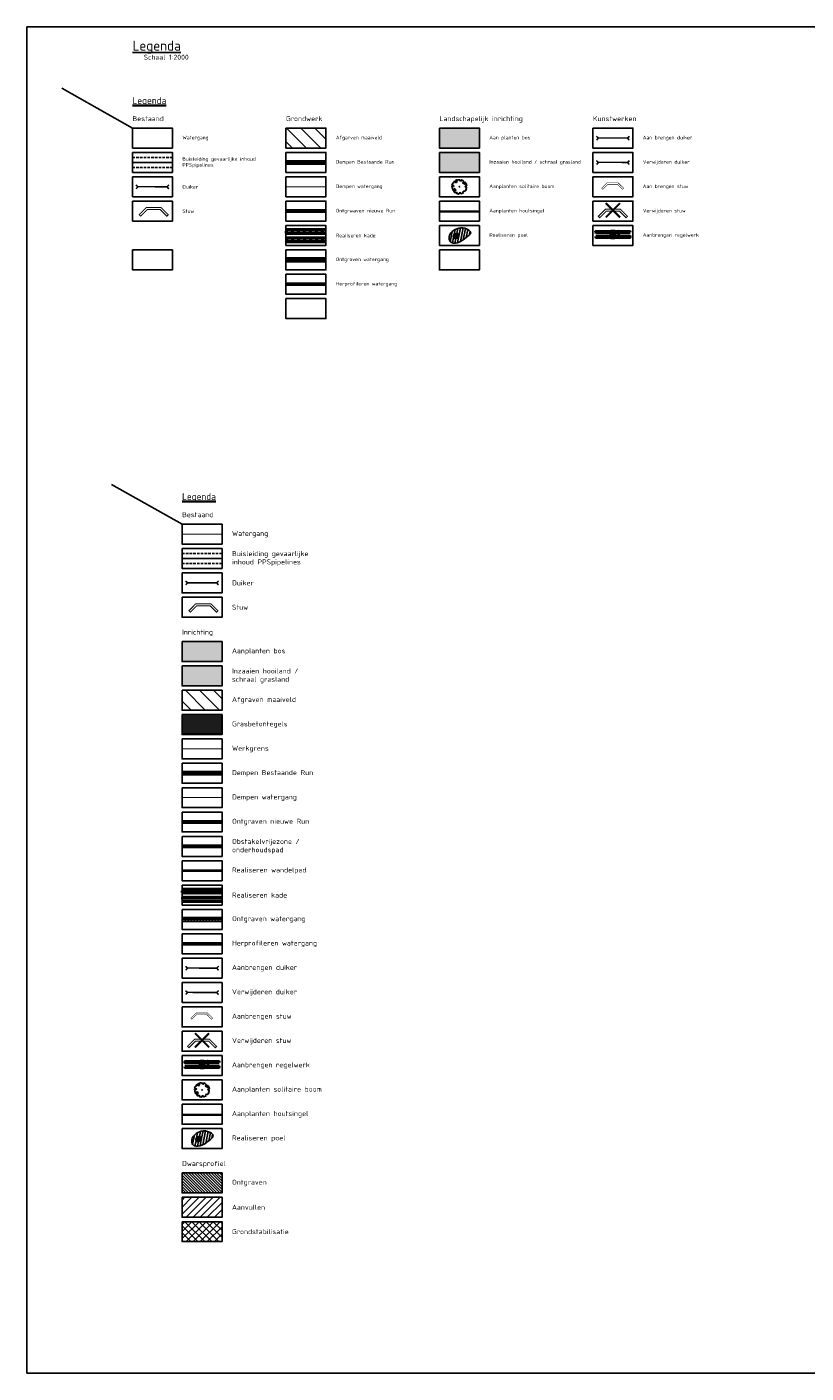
# Model space of a CAD drawing. Header units: metres. Extents: x -3 to 311477, y 0 to 754107.
# Tile 80 of 82: x 158932 to 159712, y 375604 to 376953. Entities that reach past the tile are written whole.
import ezdxf

# ---------------------------------------------------------------- set-up
doc = ezdxf.new("R2010")
doc.units = ezdxf.units.M
for name, pattern in [('ACAD_ISO05W100', [33, 24, -3, 0, -3, 0, -3]), ('CENTER', [2, 1.25, -0.25, 0.25, -0.25]), ('DASHED2', [0.375, 0.25, -0.125]), ('VH-RIJWIELPADBAND', [20, 8, -2, 2, -2, 0, -2, 2, -2])]:
    doc.linetypes.add(name, pattern=pattern)
for name, color, linetype, lineweight in [('B-WA-GW-TALUDARCERING-S', 90, 'Continuous', 25), ('B-WA-GW-TALUDARCERING_KORT-G', 90, 'Continuous', 18), ('B-WA-GW-TALUDARCERING_LANG-G', 90, 'Continuous', 18), ('B-XX-KW-KUNSTWERK_DUIKER-G', 170, 'Continuous', 18), ('N-GV-GW-CUNET-WERK-A', 92, 'Continuous', 18), ('N-WE-GW-TALUD-GD', 90, 'Continuous', 50), ('N-XX-BC-BETONVORM-G', 50, 'Continuous', 50), ('N-XX-BC-BETONVORM-V', 254, 'Continuous', 18), ('N-XX-GW-GROND_STEEN-WERK-A-2000', 7, 'Continuous', 18), ('N-XX-GW-GROND_TEELAARDE-WERK-A-200', 7, 'Continuous', 18), ('N-XX-GW-TALUDARCERING_KORT-G', 90, 'Continuous', 50), ('N-XX-KW-KUNSTWERK_BRUG-G', 170, 'Continuous', 35), ('N-XX-KW-KUNSTWERK_STUW-G', 170, 'Continuous', 35), ('N-XX-RI-PERSLEIDING_GEMAAL_BESTURINGSKAST-G', 210, 'Continuous', 35), ('N-XX-VH-VERHARDING_GRASBETONSTEEN-A-200', 72, 'Continuous', 18), ('X-XX-AL-TEKENBLAD_VERKLARING-T25', 7, 'Continuous', 25), ('X-XX-AL-TEKENBLAD_VERKLARING-T35', 3, 'Continuous', 35)]:
    doc.layers.add(name, color=color, linetype=linetype, lineweight=lineweight)
for name, color, linetype in [('C_Duiker_Nog aan te leggen_L', 7, 'Continuous'), ('D_KLE_BUISLEIDING GEVAARLIJKE INHOUD_PPS PIPELINES', 7, 'Continuous'), ('Salamanderpoel-Talud', 6, 'Continuous'), ('X-XX-AL-VERWIJZING-(W)-s', 7, 'Continuous')]:
    doc.layers.add(name, color=color, linetype=linetype)
for name, color, linetype, lineweight, true_color in [('Meest waarschijnlijk tracé', 150, 'Continuous', 18, 0x007fff), ('N-XX-GR-STRUWEEL-G', 7, 'BATTING', 35, 0x4c3900), ('V-WE-AM-AS_WATERGANG_SLOOT-G', 1, 'DASHED2', 18, 0xff0000), ('Wandelpad', 30, 'ACAD_ISO05W100', 13, 0xff7f00)]:
    doc.layers.add(name, color=color, linetype=linetype, lineweight=lineweight, true_color=true_color)
for name, color, linetype, true_color in [('N-Herprofileren', 7, 'Continuous', 0x6bb5ff), ('N-KLEUR_talud', 7, 'Continuous', 0xa57500), ('N-KLEUR_water', 150, 'Continuous', 0x007fff), ('N-XX-GR-BEEK-BEGELEIDEND-BOS-G', 7, 'Continuous', 0x45a93d), ('N-XX-GR-KRAP-BEEK-BEGELEIDEND-BOS-G', 7, 'Continuous', 0x296524), ('N-XX-GR-VOCHTIG-HOOILAND-G', 7, 'Continuous', 0xb0d85f), ('Onderhoudspad hatch', 7, 'Continuous', 0x964b00), ('Salamanderpoel', 7, 'Continuous', 0xb0c7f3), ('Stuw te plaatsen', 30, 'Continuous', 0xff7f00), ('Stuw te verwijdereen', 1, 'Continuous', 0xff0000), ('waterlopen', 7, 'Continuous', 0xbfefff), ('Z_ZZZ_WERKGRENS', 5, 'CENTER', 0x0000ff)]:
    doc.layers.add(name, color=color, linetype=linetype, true_color=true_color)
doc.styles.add('RH-NLCS-A', font='NLCS-ISO.ttf')
doc.linetypes.add('BATTING', pattern='A,0.00254,-2.54,[134,ltypeshp.shx,S=2.54,R=0,X=-2.54,Y=0],-5.08,[134,ltypeshp.shx,S=2.54,R=180,X=2.54,Y=0],-2.54', length=10.16254)
pattern_1 = [(135, (0, 0), (-7.0710678, -7.0710678), [])]

# ---------------------------------------------------------------- blocks, each defined once
blk = doc.blocks.new('SGR-BOOM_06')
at = {"linetype": 'Continuous', "flags": 128}
blk.add_lwpolyline([(2.7, 3.52), (2.53, 3.94), (2.2, 4.06), (1.94, 4.52), (1.27, 4.69), (0.86, 4.52), (1.11, 4.27), (1.06, 3.81), (0.23, 3.98), (0.35, 4.32), (0.18, 4.69), (-0.15, 4.61), (-0.49, 4.69), (-1.15, 4.65), (-1.49, 4.48), (-1.95, 4.57), (-2.54, 4.11), (-2.12, 3.9), (-1.99, 3.64), (-1.58, 3.44), (-1.99, 2.89), (-2.54, 2.77), (-2.92, 3.1), (-2.62, 3.22), (-2.87, 3.86), (-3.63, 3.43), (-4, 3.02), (-3.79, 2.85), (-4, 2.51), (-4.42, 2.35), (-4.72, 2.05), (-5.01, 1.21), (-3.88, 0.92), (-3.71, 0.54), (-4, 0.29), (-4.51, 0.29), (-4.6, 0.56), (-5.09, 0.38), (-4.76, -0.17), (-4.93, -0.38), (-4.72, -0.54), (-4.88, -1.01), (-4.53, -1.18), (-4.72, -1.55), (-4.42, -1.59), (-4.29, -1.71), (-4.62, -2.11), (-3.92, -2.68), (-3.67, -2.43), (-3.46, -1.97), (-3.63, -1.76), (-3.42, -1.17), (-3.12, -1.34), (-2.79, -1.76), (-2.5, -2.01), (-2.79, -2.81), (-3.42, -2.93), (-3.67, -3.39), (-3.33, -3.77), (-2.83, -3.9), (-2.77, -4.02), (-2.71, -4.15), (-2.33, -3.73), (-1.83, -3.73), (-1.57, -3.9), (-1.7, -4.27), (-1.7, -4.61), (-1.15, -4.74), (-0.61, -4.69), (-0.49, -4.94), (-0.23, -4.65), (0.1, -4.48), (-0.06, -4.01), (0.27, -3.9), (0.77, -4.02), (0.86, -4.61), (1.15, -4.57), (1.44, -4.74), (2.07, -4.23), (2.37, -4.36), (2.32, -4.15), (2.66, -3.98), (2.41, -3.73), (2.11, -3.64), (2.57, -3.23), (2.62, -2.98), (3.16, -2.85), (3.54, -3.06), (3.79, -2.81), (3.77, -2.63), (4.12, -2.63), (4.12, -2.39), (4.46, -2.26), (4.46, -2.05), (4.08, -2.05), (4.54, -1.59), (4.25, -1.42), (4.63, -1.55), (4.75, -1.26), (4.54, -0.92), (4.84, -0.46), (4.67, -0.25), (4.25, -0.25), (3.75, 0.08), (4.08, 0.29), (4.38, 0.84), (4.54, 0.59), (4.88, 0.71), (4.67, 1.43), (4.71, 1.89), (4.5, 1.97), (4.16, 2.64), (3.83, 3.01), (3.37, 2.6), (3.66, 2.43), (3.91, 1.8), (3.54, 1.72), (3.33, 2.14), (2.99, 2.05), (2.66, 2.31), (2.24, 2.51), (2.45, 2.68), (2.32, 2.93), (2.53, 3.18), (2.87, 3.06), (3.16, 3.23)], close=True, dxfattribs=at)
blk.add_circle((0, 0), 0.15)
blk = doc.blocks.new('Te verwijderen stuw')
at = {"layer": 'Stuw te verwijdereen', "color": 253, "const_width": 1}
blk.add_lwpolyline([(-14.6, -6.1), (-13.2, -7.5), (-6.7, -1), (6.7, -1), (13.2, -7.5), (14.6, -6.1), (7.5, 1), (-7.5, 1)], close=True, dxfattribs=at)
at = {"layer": 'Stuw te verwijdereen', "color": 10, "const_width": 2}
for points in [[(7.1, 7.1), (-7.1, -7.1)], [(-7.1, 7.1), (7.1, -7.1)]]:
    blk.add_lwpolyline(points, dxfattribs=at)
blk = doc.blocks.new('Stuw te plaatsen')
at = {"layer": 'Stuw te plaatsen', "color": 0, "const_width": 1}
blk.add_lwpolyline([(-19.9, -14), (-17.4, -15.7), (-9.4, -4.6), (10.4, -1.3), (21.5, -9.4), (23.3, -6.9), (11.1, 1.8), (-11.1, -1.8)], close=True, dxfattribs=at)
blk = doc.blocks.new('Regelwerk')
at = {"layer": 'N-XX-BC-BETONVORM-V', "transparency": 33554687}
h = blk.add_hatch(color=256, dxfattribs=at)
h.dxf.hatch_style = 1
h.paths.add_polyline_path([(155673.4, 377006), (155678.9, 377006.8), (155674.1, 377040.9), (155668.6, 377040.1), (155670.2, 377029.1), (155670, 377029), (155670.1, 377028.6), (155670.2, 377028.7)])
at = {"layer": 'N-XX-BC-BETONVORM-G'}
for points in [[(155669.2, 377040.2), (155668.6, 377040.1), (155670.2, 377029.1), (155670, 377029), (155670.1, 377028.6), (155670.2, 377028.7), (155673.4, 377006), (155674, 377006.1), (155670.8, 377028.7), (155670.7, 377028.7), (155670.6, 377029.1), (155670.8, 377029.1)], [(155678.3, 377006.7), (155678.9, 377006.8), (155674.1, 377040.9), (155673.5, 377040.8), (155675, 377029.7), (155675.2, 377029.8), (155675.2, 377029.4), (155675.1, 377029.3)]]:
    blk.add_lwpolyline(points, close=True, dxfattribs=at)
blk.add_lwpolyline([(155674, 377006.1), (155672.4, 377017.3), (155672.3, 377017.3), (155672.2, 377017.7), (155672.4, 377017.7), (155669.2, 377040.2)], dxfattribs=at)
at = {"layer": 'N-XX-KW-KUNSTWERK_BRUG-G', "lineweight": 50}
blk.add_lwpolyline([(155676.5, 377025.9), (155670.5, 377025), (155671, 377021.1), (155677, 377021.9)], close=True, dxfattribs=at)
for points in [[(155670.5, 377025), (155677, 377021.9)], [(155671.1, 377021.1), (155676.5, 377025.9)]]:
    blk.add_lwpolyline(points, dxfattribs=at)
at = {"layer": 'N-XX-KW-KUNSTWERK_STUW-G', "linetype": 'VH-RIJWIELPADBAND'}
blk.add_lwpolyline([(155670.3, 377028.9), (155675.2, 377029.6)], dxfattribs=at)
at = {"layer": 'N-XX-KW-KUNSTWERK_STUW-G'}
blk.add_lwpolyline([(155675.2, 377029.4), (155670.7, 377028.7), (155670.6, 377029.1), (155675.2, 377029.8)], close=True, dxfattribs=at)
at = {"layer": 'N-XX-RI-PERSLEIDING_GEMAAL_BESTURINGSKAST-G'}
for points in [[(155670, 377028.2), (155670.9, 377028.3), (155670.8, 377029.6), (155669.9, 377029.4)], [(155670.3, 377026.6), (155671.1, 377026.7), (155671, 377028), (155670.1, 377027.9)]]:
    blk.add_lwpolyline(points, close=True, dxfattribs=at)
blk.add_lwpolyline([(155670.7, 377028.7), (155670.6, 377029.1), (155670.8, 377029.1), (155670.7, 377029.5), (155670.2, 377029.4), (155670.3, 377028.3), (155670.9, 377028.4), (155670.8, 377028.7), (155670.7, 377028.7)], dxfattribs=at)
blk = doc.blocks.new('Poel')
at = {"layer": 'Salamanderpoel'}
blk.add_hatch(color=256, dxfattribs=at).paths.add_polyline_path([(3.9, -7.5), (5.1, -6.3), (6.2, -4.9), (7.1, -3.4), (7.8, -1.9), (8.4, -0.3), (8.7, 1.3), (8.7, 2.8), (8.5, 4.2), (7.9, 5.5), (7, 6.7), (5.9, 7.6), (4.5, 8.4), (3, 9), (1.3, 9.4), (-0.4, 9.7), (-2.2, 9.7), (-3.9, 9.6), (-5.5, 9.3), (-7, 8.8), (-7.4, 8.6), (-7.5, 8.6), (-7.6, 8.5), (-7.8, 8.4), (-8.7, 7.8), (-9.6, 7), (-10.5, 6), (-11.4, 5), (-12.2, 3.8), (-12.9, 2.5), (-13.5, 1.1), (-14, -0.3), (-14.3, -1.7), (-14.4, -3), (-14.3, -4.4), (-14, -5.7), (-13.4, -6.9), (-12.6, -8.1), (-11.4, -9), (-9.9, -9.9), (-8.2, -10.5), (-7.2, -10.8), (-6.1, -10.9), (-5, -10.9), (-3.8, -10.9), (-2.6, -10.7), (-1.3, -10.4), (0, -10), (1.3, -9.4), (2.7, -8.6)])
at = {"layer": 'Salamanderpoel-Talud'}
h = blk.add_hatch(dxfattribs=at)
h.set_pattern_fill('TZO-KLEI,_O', color=256, scale=5000)
h.set_pattern_definition([(78.651337, (-182639.175, 148734.098), (-9.80447882, 1.9677894), [])])
edge = h.paths.add_edge_path()
edge.add_spline(control_points=[(-31.2, -7.2), (-31.4, -0.5), (-23.9, 15.7), (0.7, 30.6), (29.6, 35.3), (66, 13.1), (30.7, -10.8), (11.1, -29.9), (-27.1, -30.7), (-30.6, -14), (-31.2, -8.7), (-31.2, -7.2)], knot_values=[0, 0, 0, 0, 20.193078, 49.02931, 82.007975, 111.154331, 135.856567, 177.983244, 208.077021, 219.877072, 224.308417, 224.308417, 224.308417, 224.308417], degree=3, periodic=0)
h.paths.add_polyline_path([(1.3, -9.4), (0, -10), (-1.3, -10.4), (-2.6, -10.7), (-3.8, -10.9), (-5, -10.9), (-6.1, -10.9), (-7.2, -10.8), (-8.2, -10.5), (-9.9, -9.9), (-11.4, -9), (-12.6, -8.1), (-13.4, -6.9), (-14, -5.7), (-14.3, -4.4), (-14.4, -3), (-14.3, -1.7), (-14, -0.3), (-13.5, 1.1), (-12.9, 2.5), (-12.2, 3.8), (-11.4, 5), (-10.5, 6), (-9.6, 7), (-8.7, 7.8), (-7.8, 8.4), (-7.6, 8.5), (-7.5, 8.6), (-7.4, 8.6), (-7, 8.8), (-5.5, 9.3), (-3.9, 9.6), (-2.2, 9.7), (-0.4, 9.7), (1.3, 9.4), (3, 9), (4.5, 8.4), (5.9, 7.6), (7, 6.7), (7.9, 5.5), (8.5, 4.2), (8.7, 2.8), (8.7, 1.3), (8.4, -0.3), (7.8, -1.9), (7.1, -3.4), (6.2, -4.9), (5.1, -6.3), (3.9, -7.5), (2.7, -8.6)], flags=16)
for p, q in [((-11.1, -0.3), (-13.7, 0.5)), ((-7.4, 0.5), (-12.5, 3.3)), ((-8.3, 3.7), (-10.8, 5.7)), ((-4.9, 2.2), (-8.7, 7.8)), ((-4.9, 6), (-6, 9.1)), ((-2.5, 3), (-3, 9.7)), ((-0.6, 5.9), (0, 9.6)), ((-0.1, 0.8), (8.7, 2.9)), ((0, 0), (7.4, -2.9)), ((3, 4.4), (6.5, 7.1)), ((4.2, 0.3), (8.4, -0.1)), ((-9.3, -2.8), (-14.3, -2.4)), ((-11.6, -4.8), (-14.1, -5.4)), ((-8.4, -4.8), (-12.6, -8)), ((-8.9, -7.4), (-10.2, -9.7)), ((-6.1, -4.6), (-7.4, -10.7)), ((-4.6, -7.4), (-4.4, -10.9)), ((-3.2, -3.1), (-1.5, -10.4)), ((-1, -1.8), (3.8, -7.7)), ((-0.2, -5.9), (1.3, -9.4)), ((2.8, -3.1), (5.8, -5.4))]:
    blk.add_line(p, q, dxfattribs=at)
blk.add_lwpolyline([(1.3, -9.4), (0, -10), (-1.3, -10.4), (-2.6, -10.7), (-3.8, -10.9), (-5, -10.9), (-6.1, -10.9), (-7.2, -10.8), (-8.2, -10.5), (-9.9, -9.9), (-11.4, -9), (-12.6, -8.1), (-13.4, -6.9), (-14, -5.7), (-14.3, -4.4), (-14.4, -3), (-14.3, -1.7), (-14, -0.3), (-13.5, 1.1), (-12.9, 2.5), (-12.2, 3.8), (-11.4, 5), (-10.5, 6), (-9.6, 7), (-8.7, 7.8), (-7.8, 8.4), (-7.6, 8.5), (-7.5, 8.6), (-7.4, 8.6), (-7, 8.8), (-5.5, 9.3), (-3.9, 9.6), (-2.2, 9.7), (-0.4, 9.7), (1.3, 9.4), (3, 9), (4.5, 8.4), (5.9, 7.6), (7, 6.7), (7.9, 5.5), (8.5, 4.2), (8.7, 2.8), (8.7, 1.3), (8.4, -0.3), (7.8, -1.9), (7.1, -3.4), (6.2, -4.9), (5.1, -6.3), (3.9, -7.5), (2.7, -8.6), (1.3, -9.4)], close=True, dxfattribs=at)
blk.add_lwpolyline([(3, 9), (-1, 2.2)], dxfattribs=at)
at = {"layer": 'Salamanderpoel-Talud', "start_tangent": (-0.031762, 0.999495), "end_tangent": (-0.031762, 0.999495)}
blk.add_spline([(-31.2, -7.2), (-24, 11.6), (-0.3, 28.1), (32.6, 30.1), (55.5, 12), (38.6, -6), (2.5, -27.7), (-27.2, -22.9), (-30.8, -11.6), (-31.2, -7.2)], degree=3, dxfattribs=at)
at = {"layer": 'Salamanderpoel-Talud'}
blk.add_spline([(-9.4, -3.1), (-7.7, 0.1), (-5.5, 1.8), (-3, 3), (-0.9, 2.1), (0, 0), (-0.6, -1.3), (-3.7, -3.4), (-6.4, -4.7), (-8.5, -4.8), (-9.5, -3.4), (-9.4, -3.1)], degree=3, dxfattribs=at)
blk = doc.blocks.new('*U33')
at = {"layer": 'B-WA-GW-TALUDARCERING_KORT-G'}
for p, q in [((159239.2, 376386.1), (159239.2, 376385.3)), ((159245.2, 376386.1), (159245.2, 376385.3)), ((159251.2, 376386.1), (159251.2, 376385.3)), ((159257.2, 376386.1), (159257.2, 376385.3)), ((159263.2, 376386.1), (159263.2, 376385.3)), ((159269.2, 376386.1), (159269.2, 376385.3)), ((159275.2, 376386.1), (159275.2, 376385.3))]:
    blk.add_line(p, q, dxfattribs=at)
at = {"layer": 'B-WA-GW-TALUDARCERING_LANG-G'}
for p, q in [((159242.2, 376386.1), (159242.2, 376384.4)), ((159248.2, 376386.1), (159248.2, 376384.4)), ((159254.2, 376386.1), (159254.2, 376384.4)), ((159260.2, 376386.1), (159260.2, 376384.4)), ((159266.2, 376386.1), (159266.2, 376384.4)), ((159272.2, 376386.1), (159272.2, 376384.4))]:
    blk.add_line(p, q, dxfattribs=at)
blk = doc.blocks.new('*U34')
at = {"layer": 'B-WA-GW-TALUDARCERING_KORT-G'}
for p, q in [((159239.2, 376382.1), (159239.2, 376383)), ((159245.2, 376382.1), (159245.2, 376383)), ((159251.2, 376382.1), (159251.2, 376383)), ((159257.2, 376382.1), (159257.2, 376383)), ((159263.2, 376382.1), (159263.2, 376383)), ((159269.2, 376382.1), (159269.2, 376383)), ((159275.2, 376382.1), (159275.2, 376383))]:
    blk.add_line(p, q, dxfattribs=at)
at = {"layer": 'B-WA-GW-TALUDARCERING_LANG-G'}
for p, q in [((159242.2, 376382.1), (159242.2, 376383.9)), ((159248.2, 376382.1), (159248.2, 376383.9)), ((159254.2, 376382.1), (159254.2, 376383.9)), ((159260.2, 376382.1), (159260.2, 376383.9)), ((159266.2, 376382.1), (159266.2, 376383.9)), ((159272.2, 376382.1), (159272.2, 376383.9))]:
    blk.add_line(p, q, dxfattribs=at)

msp = doc.modelspace()

# ---------------------------------------------------------------- hatches: boundary and pattern name
at = {"layer": 'N-GV-GW-CUNET-WERK-A'}
h = msp.add_hatch(dxfattribs=at)
h.set_pattern_fill('AGW-WERK_ONTGRAVEN-SO', color=256, scale=0.2, pattern_type=2)
h.set_pattern_definition([(135, (0, -73.2), (-1.414213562, -1.414213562), [])])
h.paths.add_polyline_path([(159087.2, 375804.8), (159087.2, 375784.8), (159127.2, 375784.8), (159127.2, 375804.8)])
at = {"layer": 'N-Herprofileren'}
h = msp.add_hatch(color=256, dxfattribs=at)
h.dxf.hatch_style = 1
h.paths.add_polyline_path([(159087.2, 376035.4), (159127.2, 376035.4), (159127.2, 376033.4), (159087.2, 376033.4)])
at = {"layer": 'N-KLEUR_talud'}
h = msp.add_hatch(color=256, dxfattribs=at)
h.dxf.hatch_style = 1
h.paths.add_polyline_path([(159087.2, 376089.2), (159127.2, 376089.2), (159127.2, 376077.2), (159087.2, 376077.2)])
at = {"layer": 'N-KLEUR_water'}
h = msp.add_hatch(color=256, dxfattribs=at)
h.dxf.hatch_style = 1
h.paths.add_polyline_path([(159087.2, 376060.8), (159127.2, 376060.8), (159127.2, 376056.8), (159087.2, 376056.8)])
at = {"layer": 'N-XX-GR-BEEK-BEGELEIDEND-BOS-G'}
h = msp.add_hatch(color=256, dxfattribs=at)
h.dxf.hatch_style = 1
h.paths.add_polyline_path([(159345.1, 376851.6), (159345.1, 376831.6), (159385.1, 376831.6), (159385.1, 376851.6)])
h = msp.add_hatch(color=256, dxfattribs=at)
h.dxf.hatch_style = 1
h.paths.add_polyline_path([(159087.2, 376337.2), (159087.2, 376317.2), (159127.2, 376317.2), (159127.2, 376337.2)])
at = {"layer": 'N-XX-GR-VOCHTIG-HOOILAND-G'}
h = msp.add_hatch(color=256, dxfattribs=at)
h.dxf.hatch_style = 1
h.paths.add_polyline_path([(159345.1, 376827.2), (159345.1, 376807.2), (159385.1, 376807.2), (159385.1, 376827.2)])
h = msp.add_hatch(color=256, dxfattribs=at)
h.dxf.hatch_style = 1
h.paths.add_polyline_path([(159087.2, 376312.8), (159087.2, 376292.8), (159127.2, 376292.8), (159127.2, 376312.8)])
at = {"layer": 'N-XX-GW-GROND_STEEN-WERK-A-2000'}
h = msp.add_hatch(dxfattribs=at)
h.set_pattern_fill('AGW-WERK_ONTGRAVEN', color=256, scale=2, pattern_type=2)
h.set_pattern_definition(pattern_1)
h.paths.add_polyline_path([(159191.3, 376851.6), (159191.3, 376831.6), (159231.3, 376831.6), (159231.3, 376851.6)])
h = msp.add_hatch(dxfattribs=at)
h.set_pattern_fill('AGW-WERK_ONTGRAVEN', color=256, scale=2, pattern_type=2)
h.set_pattern_definition(pattern_1)
h.paths.add_polyline_path([(159087.2, 376288.4), (159087.2, 376268.4), (159127.2, 376268.4), (159127.2, 376288.4)])
at = {"layer": 'N-XX-GW-GROND_TEELAARDE-WERK-A-200'}
h = msp.add_hatch(dxfattribs=at)
h.set_pattern_fill('AGW-WERK_AANVULLEN', color=256, pattern_type=2)
h.set_pattern_definition([(45, (0, -73.2), (-3.535533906, 3.535533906), [])])
h.paths.add_polyline_path([(159087.2, 375780.4), (159087.2, 375760.4), (159127.2, 375760.4), (159127.2, 375780.4)])
h = msp.add_hatch(dxfattribs=at)
h.set_pattern_fill('AGW-WERK_AANVULLEN', color=256, angle=90, pattern_type=2)
h.set_pattern_definition([(135, (0, -73.2), (-3.535533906, -3.535533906), [])])
h.paths.add_polyline_path([(159087.2, 375756), (159087.2, 375736), (159127.2, 375736), (159127.2, 375756)])
h = msp.add_hatch(dxfattribs=at)
h.set_pattern_fill('AGW-WERK_AANVULLEN', color=256, pattern_type=2)
h.set_pattern_definition([(45, (0, -97.6), (-3.535533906, 3.535533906), [])])
h.paths.add_polyline_path([(159087.2, 375756), (159087.2, 375736), (159127.2, 375736), (159127.2, 375756)])
at = {"layer": 'N-XX-VH-VERHARDING_GRASBETONSTEEN-A-200'}
h = msp.add_hatch(dxfattribs=at)
h.set_pattern_fill('AVH-GRASBETONSTEEN_04', color=256, scale=0.5, pattern_type=2)
h.set_pattern_definition([(0, (159087.229, 376264.0275), (0, 1), [0.333333, -0.666667]), (0, (159087.229, 376264.3608), (0, 1), [0.333333, -0.666667]), (90, (159087.229, 376264.0275), (-1, 6e-17), [0.333333, -0.666667]), (90, (159087.5624, 376264.0275), (-1, 6e-17), [0.333333, -0.666667])])
h.paths.add_polyline_path([(159087.2, 376264), (159087.2, 376244), (159127.2, 376244), (159127.2, 376264)])

# ---------------------------------------------------------------- linework, layer by layer
at = {"layer": 'B-XX-KW-KUNSTWERK_DUIKER-G', "color": 252, "true_color": 0x848484, "const_width": 1.5}
for points in [[(159041, 376790.7), (159042.9, 376792.8), (159040.9, 376794.7)], [(159042.9, 376792.9), (159072, 376792.8)], [(159073.9, 376790.7), (159072, 376792.8), (159074.1, 376794.7)], [(159090.8, 376394), (159092.7, 376396), (159090.6, 376397.9)], [(159092.7, 376396.1), (159121.8, 376396)], [(159123.7, 376393.9), (159121.8, 376396), (159123.8, 376397.9)]]:
    msp.add_lwpolyline(points, dxfattribs=at)
at = {"layer": 'C_Duiker_Nog aan te leggen_L', "const_width": 1.5}
for points in [[(159502.5, 376839.5), (159504.4, 376841.6), (159502.3, 376843.5)], [(159504.4, 376841.7), (159533.5, 376841.6)], [(159535.4, 376839.5), (159533.5, 376841.6), (159535.5, 376843.5)], [(159090.8, 376008), (159092.7, 376010), (159090.6, 376011.9)], [(159092.7, 376010.1), (159121.8, 376010)], [(159123.7, 376007.9), (159121.8, 376010), (159123.8, 376011.9)]]:
    msp.add_lwpolyline(points, dxfattribs=at)
at = {"layer": 'D_KLE_BUISLEIDING GEVAARLIJKE INHOUD_PPS PIPELINES', "const_width": 1.5}
for points in [[(159037.5, 376817.2), (159077.5, 376817.2)], [(159087.2, 376420.4), (159127.2, 376420.4)]]:
    msp.add_lwpolyline(points, dxfattribs=at)
at = {"layer": 'D_KLE_BUISLEIDING GEVAARLIJKE INHOUD_PPS PIPELINES', "linetype": 'DASHED2', "ltscale": 10, "flags": 128}
for points in [[(159037.5, 376822.2), (159077.5, 376822.2)], [(159037.5, 376812.2), (159077.5, 376812.2)], [(159087.2, 376425.4), (159127.2, 376425.4)], [(159087.2, 376415.4), (159127.2, 376415.4)]]:
    msp.add_lwpolyline(points, dxfattribs=at)
at = {"layer": 'Defpoints'}
for points in [[(159037.5, 376851.6), (158966.7, 376891.5)], [(159087.2, 376454.8), (159016.4, 376494.7)]]:
    msp.add_lwpolyline(points, dxfattribs=at)
at = {"layer": 'Defpoints', "flags": 128}
for points in [[(159037.5, 376851.6), (159037.5, 376831.6), (159077.5, 376831.6), (159077.5, 376851.6), (159037.5, 376851.6), (159037.5, 376851.6)], [(159191.3, 376851.6), (159191.3, 376831.6), (159231.3, 376831.6), (159231.3, 376851.6), (159191.3, 376851.6), (159191.3, 376851.6)], [(159345.1, 376851.6), (159345.1, 376831.6), (159385.1, 376831.6), (159385.1, 376851.6), (159345.1, 376851.6), (159345.1, 376851.6)], [(159345.1, 376851.6), (159345.1, 376831.6), (159385.1, 376831.6), (159385.1, 376851.6), (159345.1, 376851.6), (159345.1, 376851.6)], [(159498.9, 376851.6), (159498.9, 376831.6), (159538.9, 376831.6), (159538.9, 376851.6), (159498.9, 376851.6), (159498.9, 376851.6)], [(159037.5, 376827.2), (159037.5, 376807.2), (159077.5, 376807.2), (159077.5, 376827.2), (159037.5, 376827.2), (159037.5, 376827.2)], [(159191.3, 376827.2), (159191.3, 376807.2), (159231.3, 376807.2), (159231.3, 376827.2), (159191.3, 376827.2), (159191.3, 376827.2)], [(159345.1, 376827.2), (159345.1, 376807.2), (159385.1, 376807.2), (159385.1, 376827.2), (159345.1, 376827.2), (159345.1, 376827.2)], [(159345.1, 376827.2), (159345.1, 376807.2), (159385.1, 376807.2), (159385.1, 376827.2), (159345.1, 376827.2), (159345.1, 376827.2)], [(159498.9, 376827.2), (159498.9, 376807.2), (159538.9, 376807.2), (159538.9, 376827.2), (159498.9, 376827.2), (159498.9, 376827.2)], [(159037.5, 376802.8), (159037.5, 376782.8), (159077.5, 376782.8), (159077.5, 376802.8), (159037.5, 376802.8), (159037.5, 376802.8)], [(159191.3, 376802.8), (159191.3, 376782.8), (159231.3, 376782.8), (159231.3, 376802.8), (159191.3, 376802.8), (159191.3, 376802.8)], [(159345.1, 376802.8), (159345.1, 376782.8), (159385.1, 376782.8), (159385.1, 376802.8), (159345.1, 376802.8), (159345.1, 376802.8)], [(159498.9, 376802.8), (159498.9, 376782.8), (159538.9, 376782.8), (159538.9, 376802.8), (159498.9, 376802.8), (159498.9, 376802.8)], [(159037.5, 376778.4), (159037.5, 376758.4), (159077.5, 376758.4), (159077.5, 376778.4), (159037.5, 376778.4), (159037.5, 376778.4)], [(159191.3, 376778.4), (159191.3, 376758.4), (159231.3, 376758.4), (159231.3, 376778.4), (159191.3, 376778.4), (159191.3, 376778.4)], [(159345.1, 376778.4), (159345.1, 376758.4), (159385.1, 376758.4), (159385.1, 376778.4), (159345.1, 376778.4), (159345.1, 376778.4)], [(159498.9, 376778.4), (159498.9, 376758.4), (159538.9, 376758.4), (159538.9, 376778.4), (159498.9, 376778.4), (159498.9, 376778.4)], [(159191.3, 376754), (159191.3, 376734), (159231.3, 376734), (159231.3, 376754), (159191.3, 376754), (159191.3, 376754)], [(159345.1, 376754), (159345.1, 376734), (159385.1, 376734), (159385.1, 376754), (159345.1, 376754), (159345.1, 376754)], [(159498.9, 376754), (159498.9, 376734), (159538.9, 376734), (159538.9, 376754), (159498.9, 376754), (159498.9, 376754)], [(159037.5, 376729.6), (159037.5, 376709.6), (159077.5, 376709.6), (159077.5, 376729.6), (159037.5, 376729.6), (159037.5, 376729.6)], [(159191.3, 376729.6), (159191.3, 376709.6), (159231.3, 376709.6), (159231.3, 376729.6), (159191.3, 376729.6), (159191.3, 376729.6)], [(159345.1, 376729.6), (159345.1, 376709.6), (159385.1, 376709.6), (159385.1, 376729.6), (159345.1, 376729.6), (159345.1, 376729.6)], [(159191.3, 376705.2), (159191.3, 376685.2), (159231.3, 376685.2), (159231.3, 376705.2), (159191.3, 376705.2), (159191.3, 376705.2)], [(159191.3, 376680.8), (159191.3, 376660.8), (159231.3, 376660.8), (159231.3, 376680.8), (159191.3, 376680.8), (159191.3, 376680.8)], [(159087.2, 376454.8), (159087.2, 376434.8), (159127.2, 376434.8), (159127.2, 376454.8), (159087.2, 376454.8), (159087.2, 376454.8)], [(159087.2, 376430.4), (159087.2, 376410.4), (159127.2, 376410.4), (159127.2, 376430.4), (159087.2, 376430.4), (159087.2, 376430.4)], [(159087.2, 376406), (159087.2, 376386), (159127.2, 376386), (159127.2, 376406), (159087.2, 376406), (159087.2, 376406)], [(159087.2, 376381.6), (159087.2, 376361.6), (159127.2, 376361.6), (159127.2, 376381.6), (159087.2, 376381.6), (159087.2, 376381.6)], [(159087.2, 376337.2), (159087.2, 376317.2), (159127.2, 376317.2), (159127.2, 376337.2), (159087.2, 376337.2), (159087.2, 376337.2)], [(159087.2, 376337.2), (159087.2, 376317.2), (159127.2, 376317.2), (159127.2, 376337.2), (159087.2, 376337.2), (159087.2, 376337.2)], [(159087.2, 376312.8), (159087.2, 376292.8), (159127.2, 376292.8), (159127.2, 376312.8), (159087.2, 376312.8), (159087.2, 376312.8)], [(159087.2, 376312.8), (159087.2, 376292.8), (159127.2, 376292.8), (159127.2, 376312.8), (159087.2, 376312.8), (159087.2, 376312.8)], [(159087.2, 376288.4), (159087.2, 376268.4), (159127.2, 376268.4), (159127.2, 376288.4), (159087.2, 376288.4), (159087.2, 376288.4)], [(159087.2, 376288.4), (159087.2, 376268.4), (159127.2, 376268.4), (159127.2, 376288.4), (159087.2, 376288.4), (159087.2, 376288.4)], [(159087.2, 376264), (159087.2, 376244), (159127.2, 376244), (159127.2, 376264), (159087.2, 376264), (159087.2, 376264)], [(159087.2, 376239.6), (159087.2, 376219.6), (159127.2, 376219.6), (159127.2, 376239.6), (159087.2, 376239.6), (159087.2, 376239.6)], [(159087.2, 376215.2), (159087.2, 376195.2), (159127.2, 376195.2), (159127.2, 376215.2), (159087.2, 376215.2), (159087.2, 376215.2)], [(159087.2, 376190.8), (159087.2, 376170.8), (159127.2, 376170.8), (159127.2, 376190.8), (159087.2, 376190.8), (159087.2, 376190.8)], [(159087.2, 376166.4), (159087.2, 376146.4), (159127.2, 376146.4), (159127.2, 376166.4), (159087.2, 376166.4), (159087.2, 376166.4)], [(159087.2, 376142), (159087.2, 376122), (159127.2, 376122), (159127.2, 376142), (159087.2, 376142), (159087.2, 376142)], [(159087.2, 376117.6), (159087.2, 376097.6), (159127.2, 376097.6), (159127.2, 376117.6), (159087.2, 376117.6), (159087.2, 376117.6)], [(159087.2, 376093.2), (159087.2, 376073.2), (159127.2, 376073.2), (159127.2, 376093.2), (159087.2, 376093.2), (159087.2, 376093.2)], [(159087.2, 376068.8), (159087.2, 376048.8), (159127.2, 376048.8), (159127.2, 376068.8), (159087.2, 376068.8), (159087.2, 376068.8)], [(159087.2, 376044.4), (159087.2, 376024.4), (159127.2, 376024.4), (159127.2, 376044.4), (159087.2, 376044.4), (159087.2, 376044.4)], [(159087.2, 376020), (159087.2, 376000), (159127.2, 376000), (159127.2, 376020), (159087.2, 376020), (159087.2, 376020)], [(159087.2, 376020), (159087.2, 376000), (159127.2, 376000), (159127.2, 376020), (159087.2, 376020), (159087.2, 376020)], [(159087.2, 375995.6), (159087.2, 375975.6), (159127.2, 375975.6), (159127.2, 375995.6), (159087.2, 375995.6), (159087.2, 375995.6)], [(159087.2, 375971.2), (159087.2, 375951.2), (159127.2, 375951.2), (159127.2, 375971.2), (159087.2, 375971.2), (159087.2, 375971.2)], [(159087.2, 375946.8), (159087.2, 375926.8), (159127.2, 375926.8), (159127.2, 375946.8), (159087.2, 375946.8), (159087.2, 375946.8)], [(159087.2, 375922.4), (159087.2, 375902.4), (159127.2, 375902.4), (159127.2, 375922.4), (159087.2, 375922.4), (159087.2, 375922.4)], [(159087.2, 375898), (159087.2, 375878), (159127.2, 375878), (159127.2, 375898), (159087.2, 375898), (159087.2, 375898)], [(159087.2, 375873.6), (159087.2, 375853.6), (159127.2, 375853.6), (159127.2, 375873.6), (159087.2, 375873.6), (159087.2, 375873.6)], [(159087.2, 375849.2), (159087.2, 375829.2), (159127.2, 375829.2), (159127.2, 375849.2), (159087.2, 375849.2), (159087.2, 375849.2)], [(159087.2, 375804.8), (159087.2, 375784.8), (159127.2, 375784.8), (159127.2, 375804.8), (159087.2, 375804.8), (159087.2, 375804.8)], [(159087.2, 375804.8), (159087.2, 375784.8), (159127.2, 375784.8), (159127.2, 375804.8), (159087.2, 375804.8), (159087.2, 375804.8)], [(159087.2, 375780.4), (159087.2, 375760.4), (159127.2, 375760.4), (159127.2, 375780.4), (159087.2, 375780.4), (159087.2, 375780.4)], [(159087.2, 375780.4), (159087.2, 375760.4), (159127.2, 375760.4), (159127.2, 375780.4), (159087.2, 375780.4), (159087.2, 375780.4)], [(159087.2, 375756), (159087.2, 375736), (159127.2, 375736), (159127.2, 375756), (159087.2, 375756), (159087.2, 375756)], [(159087.2, 375756), (159087.2, 375736), (159127.2, 375736), (159127.2, 375756), (159087.2, 375756), (159087.2, 375756)], [(159087.2, 375756), (159087.2, 375736), (159127.2, 375736), (159127.2, 375756), (159087.2, 375756), (159087.2, 375756)], [(159087.2, 375756), (159087.2, 375736), (159127.2, 375736), (159127.2, 375756), (159087.2, 375756), (159087.2, 375756)]]:
    msp.add_lwpolyline(points, dxfattribs=at)
at = {"layer": 'Meest waarschijnlijk tracé', "linetype": 'Continuous', "const_width": 4}
for points in [[(159191.3, 376768.4), (159231.3, 376768.4)], [(159087.2, 376156.4), (159127.2, 376156.4)]]:
    msp.add_lwpolyline(points, dxfattribs=at)
at = {"layer": 'N-WE-GW-TALUD-GD', "color": 251, "lineweight": -3}
for p, q in [((159191.3, 376696.2), (159231.3, 376696.2)), ((159191.3, 376695.5), (159231.3, 376695.5)), ((159191.3, 376695), (159231.3, 376695)), ((159191.3, 376694.2), (159231.3, 376694.2))]:
    msp.add_line(p, q, dxfattribs=at)
at = {"layer": 'N-WE-GW-TALUD-GD', "color": 251, "lineweight": 25}
for p, q in [((159087.2, 376035.4), (159127.2, 376035.4)), ((159087.2, 376034.7), (159127.2, 376034.7)), ((159087.2, 376034.2), (159127.2, 376034.2)), ((159087.2, 376033.4), (159127.2, 376033.4))]:
    msp.add_line(p, q, dxfattribs=at)
at = {"layer": 'N-WE-GW-TALUD-GD'}
for points in [[(159191.3, 376750), (159231.3, 376750)], [(159191.3, 376746.5), (159231.3, 376746.5)], [(159191.3, 376741.5), (159231.3, 376741.5)], [(159191.3, 376738), (159231.3, 376738)], [(159087.2, 376089.2), (159127.2, 376089.2)], [(159087.2, 376085.7), (159127.2, 376085.7)], [(159087.2, 376080.7), (159127.2, 376080.7)], [(159087.2, 376077.2), (159127.2, 376077.2)]]:
    msp.add_lwpolyline(points, dxfattribs=at)
at = {"layer": 'N-WE-GW-TALUD-GD', "lineweight": 25}
for points in [[(159191.3, 376721.6), (159231.3, 376721.6)], [(159191.3, 376719.9), (159231.3, 376719.9)], [(159191.3, 376719.4), (159231.3, 376719.4)], [(159191.3, 376717.6), (159231.3, 376717.6)], [(159087.2, 376060.8), (159127.2, 376060.8)], [(159087.2, 376059.1), (159127.2, 376059.1)], [(159087.2, 376058.6), (159127.2, 376058.6)], [(159087.2, 376056.8), (159127.2, 376056.8)]]:
    msp.add_lwpolyline(points, dxfattribs=at)
at = {"layer": 'N-XX-GR-STRUWEEL-G', "ltscale": 0.25, "flags": 128}
for points in [[(159346, 376768), (159384.1, 376768)], [(159088.1, 375863.2), (159126.2, 375863.2)]]:
    msp.add_lwpolyline(points, dxfattribs=at)
at = {"layer": 'N-XX-GW-TALUDARCERING_KORT-G'}
for p, q in [((159191.8, 376746.5), (159191.8, 376748.3)), ((159197.8, 376746.5), (159197.8, 376748.3)), ((159203.8, 376746.5), (159203.8, 376748.3)), ((159209.8, 376746.5), (159209.8, 376748.3)), ((159215.8, 376746.5), (159215.8, 376748.3)), ((159221.8, 376746.5), (159221.8, 376748.3)), ((159227.8, 376746.5), (159227.8, 376748.3)), ((159191.8, 376741.5), (159191.8, 376739.8)), ((159197.8, 376741.5), (159197.8, 376739.8)), ((159203.8, 376741.5), (159203.8, 376739.8)), ((159209.8, 376741.5), (159209.8, 376739.8)), ((159215.8, 376741.5), (159215.8, 376739.8)), ((159221.8, 376741.5), (159221.8, 376739.8)), ((159227.8, 376741.5), (159227.8, 376739.8)), ((159087.7, 376085.7), (159087.7, 376087.5)), ((159093.7, 376085.7), (159093.7, 376087.5)), ((159099.7, 376085.7), (159099.7, 376087.5)), ((159105.7, 376085.7), (159105.7, 376087.5)), ((159111.7, 376085.7), (159111.7, 376087.5)), ((159117.7, 376085.7), (159117.7, 376087.5)), ((159123.7, 376085.7), (159123.7, 376087.5)), ((159087.7, 376080.7), (159087.7, 376079)), ((159093.7, 376080.7), (159093.7, 376079)), ((159099.7, 376080.7), (159099.7, 376079)), ((159105.7, 376080.7), (159105.7, 376079)), ((159111.7, 376080.7), (159111.7, 376079)), ((159117.7, 376080.7), (159117.7, 376079)), ((159123.7, 376080.7), (159123.7, 376079))]:
    msp.add_line(p, q, dxfattribs=at)
at = {"layer": 'Onderhoudspad hatch', "linetype": 'Continuous', "const_width": 4}
msp.add_lwpolyline([(159087.2, 376132), (159127.2, 376132)], dxfattribs=at)
at = {"layer": 'Stuw te verwijdereen', "color": 253, "const_width": 1}
for points in [[(159044.2, 376764.8), (159045.6, 376763.4), (159052.1, 376769.9), (159065.4, 376769.9), (159071.9, 376763.4), (159073.3, 376764.8), (159066.3, 376771.9), (159051.3, 376771.9)], [(159094, 376368), (159095.4, 376366.6), (159101.9, 376373.1), (159115.2, 376373.1), (159121.7, 376366.6), (159123.1, 376368), (159116, 376375.1), (159101, 376375.1)]]:
    msp.add_lwpolyline(points, close=True, dxfattribs=at)
at = {"layer": 'V-WE-AM-AS_WATERGANG_SLOOT-G', "ltscale": 10, "flags": 128}
for points, const_width in [([(159191.3, 376817.2), (159231.3, 376817.2)], 5), ([(159191.3, 376792.8), (159231.3, 376792.8)], 1), ([(159087.2, 376205.2), (159127.2, 376205.2)], 5), ([(159087.2, 376180.8), (159127.2, 376180.8)], 1)]:
    msp.add_lwpolyline(points, dxfattribs=dict(at, const_width=const_width))
at = {"layer": 'V-WE-AM-AS_WATERGANG_SLOOT-G', "linetype": 'ByBlock', "ltscale": 10, "const_width": 1.5, "flags": 128}
for points in [[(159502.5, 376815.1), (159504.4, 376817.2), (159502.3, 376819.1)], [(159504.4, 376817.3), (159533.5, 376817.2)], [(159535.4, 376815.1), (159533.5, 376817.2), (159535.5, 376819.1)], [(159090.8, 375983.6), (159092.7, 375985.6), (159090.6, 375987.5)], [(159092.7, 375985.7), (159121.8, 375985.6)], [(159123.7, 375983.5), (159121.8, 375985.6), (159123.8, 375987.5)]]:
    msp.add_lwpolyline(points, dxfattribs=at)
at = {"layer": 'Wandelpad', "ltscale": 0.4, "const_width": 2.5, "flags": 128}
msp.add_lwpolyline([(159087.2, 376107.6), (159127.2, 376107.6)], dxfattribs=at)
at = {"layer": 'waterlopen', "const_width": 1}
msp.add_lwpolyline([(159087.2, 376444.8), (159127.2, 376444.8)], dxfattribs=at)
at = {"layer": 'X-XX-AL-VERWIJZING-(W)-s'}
msp.add_lwpolyline([(158931.7, 376953), (160586.3, 376953), (160586.3, 375604.3), (158931.7, 375604.3)], close=True, dxfattribs=at)
at = {"layer": 'Z_ZZZ_WERKGRENS', "ltscale": 5, "const_width": 1, "flags": 128}
msp.add_lwpolyline([(159087.2, 376229.6), (159127.2, 376229.6)], dxfattribs=at)

# ---------------------------------------------------------------- block references
at = {"layer": 'B-WA-GW-TALUDARCERING-S'}
for name, p in [('*U33', (-47.4, 335.5)), ('*U34', (-47.4, 335.5)), ('*U33', (-151.5, -325.3)), ('*U34', (-151.5, -325.3))]:
    msp.add_blockref(name, p, dxfattribs=at)
at = {"layer": 'N-XX-GR-KRAP-BEEK-BEGELEIDEND-BOS-G', "xscale": 1.5, "yscale": 1.5, "zscale": 1.5}
for p in [(159365.1, 376792.8), (159107.2, 375888)]:
    msp.add_blockref('SGR-BOOM_06', p, dxfattribs=at)
at = {"layer": 'Stuw te plaatsen', "color": 7, "xscale": 0.5, "yscale": 0.5, "zscale": 0.5, "rotation": 350.7127184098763}
for p in [(159518.6, 376796.7), (159106.9, 375965.1)]:
    msp.add_blockref('Stuw te plaatsen', p, dxfattribs=at)
at = {"layer": 'Stuw te verwijdereen'}
for p in [(159518.9, 376769.3), (159107.2, 375937.7)]:
    msp.add_blockref('Te verwijderen stuw', p, dxfattribs=at)
at = {"layer": 'X-XX-AL-VERWIJZING-(W)-s', "xscale": 0.25, "yscale": 0.25, "zscale": 0.25}
for p in [(159362.5, 376743.7), (159104.6, 375838.9)]:
    msp.add_blockref('Poel', p, dxfattribs=at)
at = {"layer": 'X-XX-AL-VERWIJZING-(W)-s', "rotation": 262.0014003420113}
for p in [(-192174.9, 583366.7), (-192586.6, 582535.1)]:
    msp.add_blockref('Regelwerk', p, dxfattribs=at)

# ---------------------------------------------------------------- texts
at = {"layer": 'Defpoints', "style": 'RH-NLCS-A'}
for s, height, p in [('%%uLegenda', 10, (159037.5, 376929.2)), ('Schaal 1:2000', 5, (159048.7, 376920.1))]:
    msp.add_text(s, height=height, dxfattribs=at).set_placement(p)
at = {"layer": 'X-XX-AL-TEKENBLAD_VERKLARING-T25', "attachment_point": 4, "style": 'RH-NLCS-A'}
for s, insert, char_height, width in [('Watergang', (159087.5, 376841.6), 3.6, 74.768), ('\\pt36;Afgarven maaiveld ', (159241.3, 376841.6), 3.6, 74.768), ('Aan planten bos', (159395.1, 376841.6), 3.6, 74.503), ('Aan brengen duiker', (159548.9, 376841.6), 3.6, 74.768), ('Buisleiding gevaarlijke inhoud PPSpipelines', (159087.5, 376817.2), 3.6, 74.768), ('Dempen Bestaande Run', (159241.3, 376817.2), 3.6, 74.768), ('Inzaaien hooiland / schraal grasland ', (159395.1, 376817.2), 3.6, 74.768), ('Verwijderen duiker', (159548.9, 376817.2), 3.6, 74.768), ('Duiker', (159087.5, 376792.8), 3.6, 74.768), ('Dempen watergang', (159241.3, 376792.8), 3.6, 74.768), ('Aanplanten solitaire boom', (159395.1, 376792.8), 3.6, 74.768), ('Aan brengen stuw', (159548.9, 376792.8), 3.6, 74.768), ('Stuw', (159087.5, 376768.4), 3.6, 74.768), ('Ontgrwaven nieuwe Run', (159241.3, 376768.4), 3.6, 74.768), ('Aanplanten houtsingel', (159395.1, 376768.4), 3.6, 74.768), ('Verwijderen stuw', (159548.9, 376768.4), 3.6, 74.768), ('Realiseren kade', (159241.3, 376744), 3.6, 74.768), ('Realiseren poel', (159395.1, 376744), 3.6, 74.768), ('Aanbrengen regelwerk', (159548.9, 376744), 3.6, 74.768), ('Ontgraven watergang', (159241.3, 376719.6), 3.6, 74.768), ('Herprofileren watergang', (159241.3, 376695.2), 3.6, 74.768), ('Watergang', (159137.2, 376444.8), 5, 74.768), ('Buisleiding gevaarlijke inhoud PPSpipelines', (159137.2, 376420.4), 5, 74.768), ('Duiker', (159137.2, 376396), 5, 74.768), ('Stuw', (159137.2, 376371.6), 5, 74.768), ('Aanplanten bos', (159137.2, 376327.2), 5, 74.503), ('Inzaaien hooiland / schraal grasland ', (159137.2, 376302.8), 5, 74.768), ('\\pt50;Afgraven maaiveld ', (159137.2, 376278.4), 5, 74.768), ('\\pt50;Grasbetontegels', (159137.2, 376254), 5, 74.768), ('Werkgrens', (159137.2, 376229.6), 5, 74.768), ('Dempen Bestaande Run', (159137.2, 376205.2), 5, 74.768), ('Dempen watergang', (159137.2, 376180.8), 5, 74.768), ('Ontgraven nieuwe Run', (159137.2, 376156.4), 5, 74.768), ('Obstakelvrijezone / onderhoudspad', (159137.2, 376132), 5, 74.768), ('Realiseren wandelpad', (159137.2, 376107.6), 5, 74.768), ('Realiseren kade', (159137.2, 376083.2), 5, 74.768), ('Ontgraven watergang', (159137.2, 376058.8), 5, 74.768), ('Herprofileren watergang', (159137.2, 376034.4), 5, 74.768), ('Aanbrengen duiker', (159137.2, 376010), 5, 74.768), ('Verwijderen duiker', (159137.2, 375985.6), 5, 74.768), ('Aanbrengen stuw', (159137.2, 375961.2), 5, 74.768), ('Verwijderen stuw', (159137.2, 375936.8), 5, 74.768), ('Aanbrengen regelwerk', (159137.2, 375912.4), 5, 74.768), ('Aanplanten solitaire boom', (159137.2, 375888), 5, 74.768), ('Aanplanten houtsingel', (159137.2, 375863.6), 5, 74.768), ('Realiseren poel', (159137.2, 375839.2), 5, 74.768), ('Ontgraven ', (159137.2, 375794.8), 5, 74.768), ('Aanvullen', (159137.2, 375770.4), 5, 74.503), ('Grondstabilisatie', (159137.2, 375746), 5, 74.768)]:
    msp.add_mtext(s, dxfattribs=dict(at, insert=insert, char_height=char_height, width=width))
at = {"layer": 'X-XX-AL-TEKENBLAD_VERKLARING-T35', "style": 'RH-NLCS-A'}
for s, height, p in [('%%uLegenda', 7, (159037.5, 376875.7)), ('Bestaand', 5, (159037.5, 376858.6)), ('Grondwerk', 5, (159191.3, 376858.6)), ('Landschapelijk inrichting', 5, (159345.1, 376858.6)), ('Kunstwerken', 5, (159498.9, 376858.6)), ('%%uLegenda', 7, (159087.2, 376478.9)), ('Bestaand', 5, (159087.2, 376461.8)), ('Inrichting', 5, (159087.2, 376344.2)), ('Dwarsprofiel', 5, (159087.2, 375811.8))]:
    msp.add_text(s, height=height, dxfattribs=at).set_placement(p)

doc.saveas('drawing.dxf')
